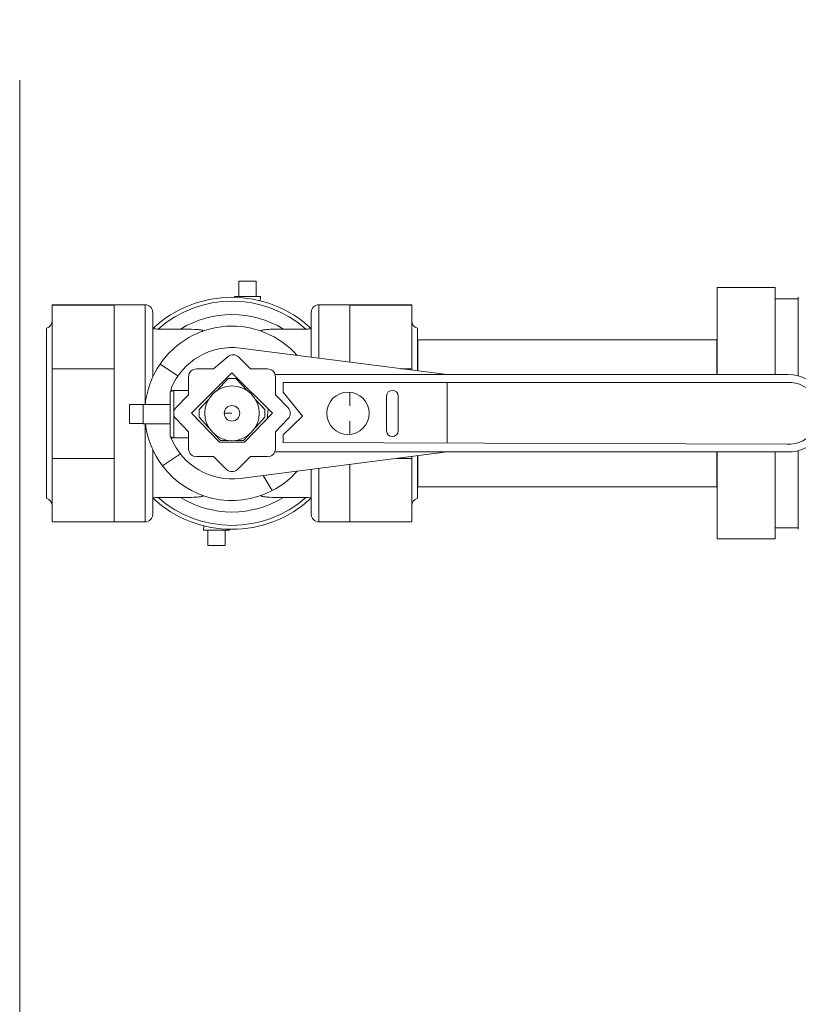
# Model space of a CAD drawing. Header units: inches. Extents: x 1 to 669, y 0 to 417.
# Tile 93 of 256: x 44 to 56, y 349 to 364. Entities that reach past the tile are written whole.
import ezdxf

# ---------------------------------------------------------------- set-up
doc = ezdxf.new("R2010")
doc.units = ezdxf.units.IN
doc.header["$LTSCALE"] = 12
doc.header["$MEASUREMENT"] = 0
doc.layers.get('0').update_dxf_attribs({"linetype": 'CONTINUOUS'})
doc.layers.add('D', color=2, linetype='CONTINUOUS')
doc.layers.add('X', color=1, linetype='CONTINUOUS')
doc.styles.get("Standard").update_dxf_attribs({"font": 'SIMPLEX.SHX', "width": 0.875})
doc.dimstyles.new('STANDARD$0', dxfattribs={"dimscale": 32, "dimtxt": 0.09375, "dimasz": 0.0625, "dimexe": 0.03125, "dimexo": 0.03125, "dimgap": 0.03125, "dimtad": 1, "dimtih": 1, "dimtoh": 1, "dimdec": 4, "dimzin": 12, "dimdsep": 46, "dimlunit": 5, "dimtxsty": 'Standard', "dimcen": -0.03125, "dimclrd": 256, "dimclre": 256, "dimclrt": 256, "dimadec": 0, "dimazin": 0, "dimtfac": 0.875, "dimtdec": 4, "dimtofl": 0, "dimtmove": 0, "dimatfit": 3, "dimfxl": 0, "dimtolj": 1, "dimtzin": 12, "dimlwd": 13, "dimlwe": 13, "dimarcsym": 0})

# ---------------------------------------------------------------- blocks, each defined once
blk = doc.blocks.new('*D15')
at = {"layer": 'D', "linetype": 'Continuous', "lineweight": 13}
for p, q in [((140.326, 367.083), (140.326, 305.468)), ((43.588, 363.264), (43.588, 305.468)), ((45.588, 306.468), (138.326, 306.468))]:
    blk.add_line(p, q, dxfattribs=at)
at = {"layer": 'D', "linetype": 'Continuous'}
for points in [[(45.588, 306.802), (45.588, 306.135), (43.588, 306.468)], [(138.326, 306.802), (138.326, 306.135), (140.326, 306.468)]]:
    blk.add_solid(points, dxfattribs=at)
at = {"layer": 'D', "linetype": 'Continuous', "lineweight": -3, "insert": (88.161, 308.968), "char_height": 3, "attachment_point": 5}
blk.add_mtext('\\A1;97{}{\\C2;%%p1}', dxfattribs=at)
blk = doc.blocks.new('GASTRAIN TOP')
at = {"layer": 'X', "lineweight": 0}
for p, q in [((-93.772, 372.218), (-93.772, 371.981)), ((-93.772, 372.218), (-93.506, 372.218)), ((-93.506, 372.218), (-93.506, 371.981)), ((-86.431, 370.782), (-86.431, 372.117)), ((-85.541, 372.117), (-86.431, 372.117)), ((-85.541, 370.782), (-85.541, 372.117)), ((-93.837, 371.981), (-93.441, 371.981)), ((-93.837, 371.968), (-93.837, 371.981)), ((-93.443, 371.915), (-93.441, 371.981)), ((-85.185, 370.763), (-85.185, 371.969)), ((-96.635, 371.851), (-96.635, 371.849)), ((-95.686, 371.851), (-96.635, 371.851)), ((-96.635, 371.849), (-96.635, 370.873)), ((-95.686, 371.849), (-96.635, 371.849)), ((-95.686, 371.854), (-95.686, 371.85)), ((-95.686, 371.854), (-95.211, 371.854)), ((-95.686, 371.85), (-95.686, 371.849)), ((-95.686, 371.849), (-95.686, 371.445)), ((-95.211, 370.324), (-95.211, 371.854)), ((-92.542, 371.854), (-92.542, 371.035)), ((-92.542, 371.854), (-92.067, 371.854)), ((-92.067, 371.854), (-92.067, 371.85)), ((-92.067, 371.851), (-91.118, 371.851)), ((-92.067, 371.85), (-92.067, 371.849)), ((-92.067, 371.849), (-92.067, 371.445)), ((-92.067, 371.849), (-91.118, 371.849)), ((-91.118, 371.851), (-91.118, 371.849)), ((-91.118, 371.849), (-91.118, 370.873)), ((-85.541, 371.946), (-85.185, 371.946)), ((-85.185, 371.946), (-85.185, 370.763)), ((-95.093, 371.736), (-95.093, 370.747)), ((-92.661, 371.05), (-92.661, 371.736)), ((-96.724, 368.884), (-96.724, 371.494)), ((-95.686, 371.445), (-95.686, 371.277)), ((-95.087, 371.494), (-95.093, 371.494)), ((-95.012, 371.482), (-94.667, 371.482)), ((-93.086, 371.482), (-92.742, 371.482)), ((-92.661, 371.494), (-92.667, 371.494)), ((-92.067, 371.445), (-92.067, 371.277)), ((-91.029, 370.84), (-91.029, 371.494)), ((-95.686, 371.277), (-95.686, 370.873)), ((-92.067, 371.277), (-92.067, 370.974)), ((-91.029, 371.316), (-91.025, 371.316)), ((-91.025, 371.316), (-91.025, 370.84)), ((-86.435, 371.316), (-91.025, 371.316)), ((-86.435, 371.316), (-86.435, 370.782)), ((-86.431, 371.316), (-86.435, 371.316)), ((-94.161, 370.87), (-93.936, 371.06)), ((-90.576, 370.782), (-93.748, 371.189)), ((-94.707, 370.762), (-94.981, 370.945)), ((-93.776, 371.053), (-93.592, 370.87)), ((-96.635, 370.873), (-96.635, 369.497)), ((-95.686, 370.873), (-96.635, 370.873)), ((-95.686, 370.873), (-95.686, 370.304)), ((-94.499, 370.189), (-93.877, 370.812)), ((-94.423, 370.87), (-94.161, 370.87)), ((-93.877, 370.812), (-93.254, 370.189)), ((-93.592, 370.87), (-93.33, 370.87)), ((-93.215, 370.782), (-85.346, 370.782)), ((-91.288, 370.873), (-91.118, 370.873)), ((-91.118, 370.873), (-91.118, 370.852)), ((-94.542, 370.474), (-94.542, 370.751)), ((-94.112, 370.535), (-93.936, 370.723)), ((-93.936, 370.723), (-93.817, 370.723)), ((-93.817, 370.723), (-93.641, 370.535)), ((-93.211, 370.751), (-93.211, 370.474)), ((-93.09, 370.513), (-93.089, 370.663)), ((-93.089, 370.663), (-85.357, 370.663)), ((-90.576, 369.733), (-90.576, 370.663)), ((-94.827, 369.847), (-94.827, 370.505)), ((-94.808, 370.576), (-94.808, 370.525)), ((-94.542, 370.541), (-94.77, 370.541)), ((-94.77, 370.541), (-94.77, 370.209)), ((-94.738, 370.272), (-94.542, 370.474)), ((-93.211, 370.474), (-93.015, 370.272)), ((-92.793, 370.147), (-93.09, 370.513)), ((-92.067, 370.514), (-92.067, 370.304)), ((-91.504, 369.92), (-91.504, 370.454)), ((-91.326, 370.454), (-91.326, 369.92)), ((-95.686, 370.304), (-95.686, 370.067)), ((-95.449, 370.322), (-95.449, 370.03)), ((-95.242, 370.322), (-95.449, 370.322)), ((-95.242, 370.322), (-95.242, 370.324)), ((-94.827, 370.324), (-95.242, 370.324)), ((-95.242, 370.322), (-95.242, 370.202)), ((-94.381, 370.248), (-94.237, 370.401)), ((-93.516, 370.401), (-93.372, 370.248)), ((-95.242, 370.149), (-95.242, 370.202)), ((-95.242, 370.149), (-95.242, 370.03)), ((-94.77, 370.169), (-94.77, 369.811)), ((-94.069, 369.745), (-94.499, 370.189)), ((-94.381, 370.13), (-94.381, 370.248)), ((-93.877, 370.189), (-93.995, 370.189)), ((-93.254, 370.189), (-93.684, 369.745)), ((-93.372, 370.248), (-93.372, 370.13)), ((-93.335, 370.105), (-93.32, 370.255)), ((-95.686, 370.067), (-95.686, 369.497)), ((-95.242, 370.03), (-95.449, 370.03)), ((-95.242, 370.027), (-95.242, 370.03)), ((-94.827, 370.027), (-95.242, 370.027)), ((-95.211, 368.524), (-95.211, 370.027)), ((-94.542, 369.904), (-94.738, 370.107)), ((-94.231, 369.966), (-94.381, 370.13)), ((-93.372, 370.13), (-93.522, 369.966)), ((-93.015, 370.107), (-93.211, 369.904)), ((-93.089, 369.86), (-92.793, 370.147)), ((-92.067, 370.067), (-92.067, 369.864)), ((-94.542, 369.642), (-94.542, 369.904)), ((-94.055, 369.774), (-94.129, 369.855)), ((-93.624, 369.855), (-93.699, 369.774)), ((-93.211, 369.904), (-93.211, 369.642)), ((-93.09, 369.742), (-93.089, 369.86)), ((-94.808, 369.827), (-94.808, 369.809)), ((-94.77, 369.811), (-94.542, 369.811)), ((-93.684, 369.745), (-94.069, 369.745)), ((-93.929, 369.774), (-94.055, 369.774)), ((-93.699, 369.774), (-93.824, 369.774)), ((-85.363, 369.715), (-93.09, 369.742)), ((-95.093, 369.631), (-95.093, 368.642)), ((-94.669, 369.569), (-94.944, 369.383)), ((-93.749, 369.191), (-90.576, 369.597)), ((-85.367, 369.597), (-93.22, 369.597)), ((-86.435, 369.597), (-86.435, 369.062)), ((-86.431, 368.261), (-86.431, 369.597)), ((-85.541, 368.261), (-85.541, 369.597)), ((-85.185, 369.615), (-85.185, 368.432)), ((-85.185, 368.409), (-85.185, 369.615)), ((-96.635, 369.497), (-96.635, 368.526)), ((-95.686, 369.497), (-96.635, 369.497)), ((-95.686, 369.497), (-95.686, 369.096)), ((-94.161, 369.524), (-94.423, 369.524)), ((-93.959, 369.328), (-94.161, 369.524)), ((-93.592, 369.524), (-93.794, 369.328)), ((-93.33, 369.524), (-93.592, 369.524)), ((-92.067, 369.406), (-92.067, 369.096)), ((-91.353, 369.497), (-91.118, 369.497)), ((-91.118, 369.527), (-91.118, 369.497)), ((-91.118, 369.497), (-91.118, 368.526)), ((-91.029, 368.884), (-91.029, 369.539)), ((-91.025, 369.539), (-91.025, 369.062)), ((-92.661, 368.642), (-92.661, 369.33)), ((-92.542, 369.345), (-92.542, 368.524)), ((-95.686, 369.096), (-95.686, 368.928)), ((-93.399, 369.236), (-93.258, 369.002)), ((-92.067, 369.096), (-92.067, 368.928)), ((-91.029, 369.062), (-91.025, 369.062)), ((-86.435, 369.062), (-91.025, 369.062)), ((-86.431, 369.062), (-86.435, 369.062)), ((-95.686, 368.928), (-95.686, 368.526)), ((-95.087, 368.884), (-95.093, 368.884)), ((-94.667, 368.896), (-95.012, 368.896)), ((-92.742, 368.896), (-93.086, 368.896)), ((-92.661, 368.884), (-92.667, 368.884)), ((-92.067, 368.928), (-92.067, 368.526)), ((-95.686, 368.526), (-96.635, 368.526)), ((-95.686, 368.526), (-95.686, 368.524)), ((-95.686, 368.524), (-95.211, 368.524)), ((-92.542, 368.524), (-92.067, 368.524)), ((-92.067, 368.526), (-92.067, 368.524)), ((-92.067, 368.526), (-91.118, 368.526)), ((-94.31, 368.463), (-94.312, 368.397)), ((-93.916, 368.397), (-94.312, 368.397)), ((-94.247, 368.16), (-94.247, 368.397)), ((-93.981, 368.16), (-93.981, 368.397)), ((-93.916, 368.41), (-93.916, 368.397)), ((-85.541, 368.432), (-85.185, 368.432)), ((-85.541, 368.261), (-86.431, 368.261)), ((-93.981, 368.16), (-94.247, 368.16))]:
    blk.add_line(p, q, dxfattribs=at)
for centre, radius in [((-93.877, 370.189), 0.419), ((-92.097, 370.189), 0.326), ((-93.877, 370.189), 0.119)]:
    blk.add_circle(centre, radius, dxfattribs=at)
for centre, radius, start, end in [((-93.877, 370.189), 1.78, 46.9113, 133.0887), ((-95.211, 371.736), 0.119, 0, 90), ((-93.877, 370.189), 1.72, 48.7235, 131.2765), ((-92.542, 371.736), 0.119, 90, 180), ((-93.877, 370.189), 1.515, 58.563, 121.437), ((-96.754, 371.609), 0.119, 284.3592, 360), ((-93.877, 370.189), 1.338, 41.6164, 145.6045), ((-91, 371.609), 0.119, 180, 255.6408), ((-93.877, 370.189), 1.009, 82.6836, 157.4444), ((-93.86, 370.969), 0.119, 45.0883, 130.1427), ((-93.877, 370.189), 1.338, 145.6045, 174.1846), ((-94.423, 370.751), 0.119, 90, 180), ((-93.33, 370.751), 0.119, 360, 90), ((-85.334, 370.189), 0.593, 266.8113, 91.1784), ((-85.334, 370.189), 0.475, 266.5087, 92.8078), ((-94.77, 370.505), 0.057, 132.637, 180), ((-91.415, 370.454), 0.089, 0, 180), ((-94.653, 370.189), 0.119, 135.9331, 224.0669), ((-93.101, 370.189), 0.119, 315.9331, 44.0669), ((-93.877, 370.189), 1.338, 186.9349, 217.0457), ((-94.77, 369.847), 0.057, 180, 230.761), ((-91.415, 369.92), 0.089, 180, 0), ((-93.877, 370.189), 1.006, 202.1686, 277.2848), ((-94.423, 369.642), 0.119, 180, 270), ((-93.33, 369.642), 0.119, 270, 0), ((-93.877, 370.189), 1.338, 217.0457, 297.5213), ((-93.877, 369.413), 0.119, 225.9331, 314.0669), ((-93.877, 370.189), 1.338, 297.5213, 318.5342), ((-96.754, 368.769), 0.119, 0, 75.6408), ((-93.877, 370.189), 1.78, 226.9113, 313.0887), ((-93.877, 370.189), 1.72, 228.7235, 311.2765), ((-93.877, 370.189), 1.515, 238.563, 301.437), ((-91, 368.769), 0.119, 104.3592, 180), ((-95.211, 368.642), 0.119, 270, 360), ((-92.542, 368.642), 0.119, 180, 270)]:
    blk.add_arc(centre, radius, start, end, dxfattribs=at)
for centre, major_axis, ratio, start_param, end_param in [((-95.053, 371.487), (0.0397, -0.001), 0.096457, -3.239502, -3.200652), ((-92.7, 371.487), (-0.0397, -0.001), 0.096458, -3.082533, -3.043683), ((-94.769, 370.481), (0.0018, -0.0601), 0.947198, 3.113584, 3.859532), ((-94.769, 369.871), (-0.0018, -0.0601), 0.947198, -0.717939, 0.028009), ((-95.053, 368.89), (-0.0397, -0.001), 0.09646, 0.059061, 0.097912), ((-92.7, 368.89), (0.0397, -0.001), 0.096462, -0.097914, -0.059063)]:
    blk.add_ellipse(centre, major_axis=major_axis, ratio=ratio, start_param=start_param, end_param=end_param, dxfattribs=at)
for points, knots in [([(-95.093, 371.488), (-95.092, 371.488), (-95.092, 371.487), (-95.089, 371.487), (-95.086, 371.486), (-95.078, 371.485), (-95.072, 371.484), (-95.054, 371.483), (-95.042, 371.482), (-95.023, 371.482), (-95.017, 371.482), (-95.012, 371.482)], [-1.0613667, -1.0613667, -1.0613667, -1.0613667, -1.0359139, -1.0359139, -0.9916456, -0.9916456, -0.932016, -0.932016, -0.8522084, -0.8522084, -0.8187338, -0.8187338, -0.8187338, -0.8187338]), ([(-94.667, 371.482), (-94.643, 371.482), (-94.619, 371.482), (-94.526, 371.48), (-94.461, 371.478), (-94.391, 371.472), (-94.37, 371.47), (-94.344, 371.466), (-94.336, 371.464), (-94.326, 371.461), (-94.323, 371.459), (-94.321, 371.456), (-94.322, 371.454), (-94.326, 371.45), (-94.329, 371.448), (-94.335, 371.446), (-94.337, 371.445), (-94.338, 371.445)], [0.8172693, 0.8172693, 0.8172693, 0.8172693, 0.9324063, 0.9324063, 1.2701997, 1.2701997, 1.4097113, 1.4097113, 1.4797643, 1.4797643, 1.5255298, 1.5255298, 1.5658114, 1.5658114, 1.6143681, 1.6143681, 1.6286815, 1.6286815, 1.6286815, 1.6286815]), ([(-93.415, 371.445), (-93.421, 371.447), (-93.426, 371.449), (-93.431, 371.453), (-93.432, 371.455), (-93.431, 371.458), (-93.429, 371.46), (-93.422, 371.463), (-93.416, 371.464), (-93.399, 371.468), (-93.384, 371.47), (-93.34, 371.475), (-93.301, 371.477), (-93.206, 371.481), (-93.147, 371.482), (-93.086, 371.482)], [2.008865, 2.008865, 2.008865, 2.008865, 2.099744, 2.099744, 2.168323, 2.168323, 2.230894, 2.230894, 2.310984, 2.310984, 2.455028, 2.455028, 2.753943, 2.753943, 3.096418, 3.096418, 3.096418, 3.096418]), ([(-92.742, 371.482), (-92.733, 371.482), (-92.724, 371.482), (-92.704, 371.483), (-92.695, 371.483), (-92.68, 371.484), (-92.675, 371.485), (-92.667, 371.486), (-92.664, 371.487), (-92.661, 371.487), (-92.661, 371.488), (-92.661, 371.488)], [-0.2704947, -0.2704947, -0.2704947, -0.2704947, -0.2136309, -0.2136309, -0.1411168, -0.1411168, -0.0863621, -0.0863621, -0.0424334, -0.0424334, -0.0169054, -0.0169054, -0.0169054, -0.0169054]), ([(-95.012, 368.896), (-95.02, 368.896), (-95.029, 368.896), (-95.049, 368.895), (-95.058, 368.895), (-95.073, 368.894), (-95.078, 368.893), (-95.086, 368.892), (-95.089, 368.891), (-95.092, 368.89), (-95.092, 368.89), (-95.093, 368.89)], [-0.2704947, -0.2704947, -0.2704947, -0.2704947, -0.2136309, -0.2136309, -0.1411168, -0.1411168, -0.0863621, -0.0863621, -0.0424334, -0.0424334, -0.0169054, -0.0169054, -0.0169054, -0.0169054]), ([(-94.338, 368.933), (-94.332, 368.931), (-94.328, 368.929), (-94.322, 368.925), (-94.321, 368.923), (-94.323, 368.92), (-94.325, 368.918), (-94.331, 368.915), (-94.337, 368.914), (-94.355, 368.91), (-94.369, 368.908), (-94.413, 368.903), (-94.453, 368.901), (-94.547, 368.897), (-94.606, 368.896), (-94.667, 368.896)], [2.008865, 2.008865, 2.008865, 2.008865, 2.099744, 2.099744, 2.168323, 2.168323, 2.230894, 2.230894, 2.310984, 2.310984, 2.455028, 2.455028, 2.753943, 2.753943, 3.096418, 3.096418, 3.096418, 3.096418]), ([(-93.086, 368.896), (-93.11, 368.896), (-93.134, 368.896), (-93.227, 368.897), (-93.293, 368.9), (-93.362, 368.905), (-93.384, 368.907), (-93.409, 368.912), (-93.418, 368.914), (-93.427, 368.917), (-93.43, 368.919), (-93.432, 368.922), (-93.431, 368.924), (-93.428, 368.928), (-93.424, 368.93), (-93.418, 368.932), (-93.417, 368.933), (-93.415, 368.933)], [0.8172693, 0.8172693, 0.8172693, 0.8172693, 0.9324063, 0.9324063, 1.2701997, 1.2701997, 1.4097113, 1.4097113, 1.4797643, 1.4797643, 1.5255298, 1.5255298, 1.5658114, 1.5658114, 1.6143681, 1.6143681, 1.6286815, 1.6286815, 1.6286815, 1.6286815]), ([(-92.661, 368.89), (-92.661, 368.89), (-92.661, 368.89), (-92.664, 368.891), (-92.667, 368.892), (-92.675, 368.893), (-92.681, 368.894), (-92.699, 368.895), (-92.711, 368.896), (-92.73, 368.896), (-92.736, 368.896), (-92.742, 368.896)], [-1.0613667, -1.0613667, -1.0613667, -1.0613667, -1.0359139, -1.0359139, -0.9916456, -0.9916456, -0.932016, -0.932016, -0.8522084, -0.8522084, -0.8187338, -0.8187338, -0.8187338, -0.8187338])]:
    blk.add_open_spline(points, degree=3, knots=knots, dxfattribs=at)

msp = doc.modelspace()

# ---------------------------------------------------------------- block references
msp.add_blockref('GASTRAIN TOP', (140.72324, -12.03548))

# ---------------------------------------------------------------- dimensions: what is measured, and where the dimension line sits
at = {"layer": 'D', "linetype": 'Continuous', "lineweight": -3}
dim = msp.add_linear_dim(base=(140.32616, 306.46836), p1=(43.58782, 364.26426), p2=(140.32616, 368.08344), text='<>{}{\\C2;%%p1}', dimstyle='STANDARD$0', override={"dimdec": 0, "dimtp": 1, "dimtm": 1, "dimarcsym": 1}, dxfattribs=at)
dim.commit()
dim.dimension.update_dxf_attribs({"geometry": '*D15', "text_midpoint": (88.16139, 306.46836), "dimtype": 160})

doc.saveas('drawing.dxf')
